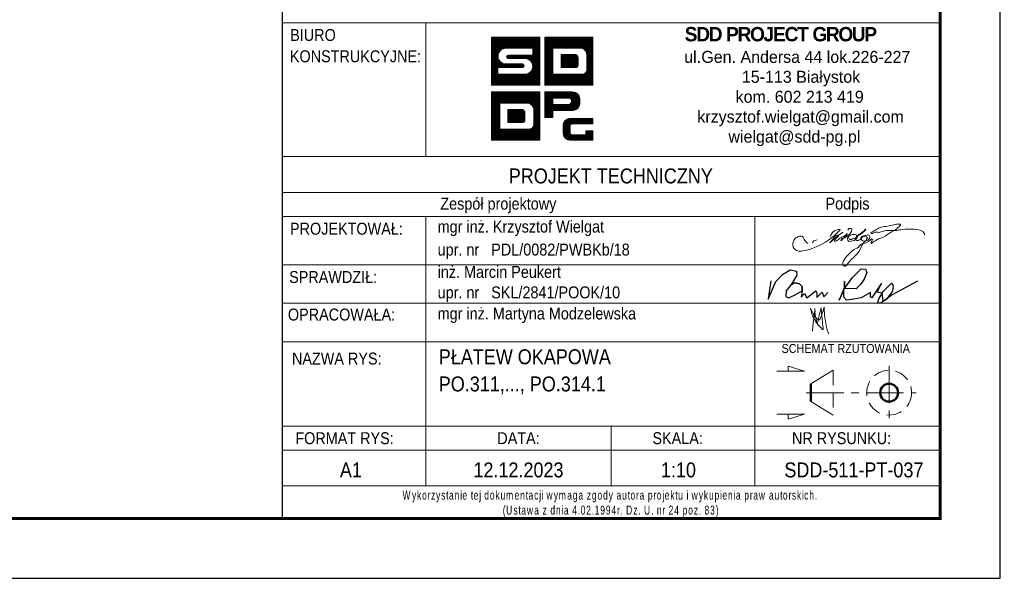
# Model space of a CAD drawing. Header units: millimetres. Extents: x -122 to 731, y 8645 to 9314.
# Tile 28 of 40: x 561 to 725, y 8645 to 8738. Entities that reach past the tile are written whole.
import ezdxf
from ezdxf.enums import TextEntityAlignment as Align

# ---------------------------------------------------------------- set-up
doc = ezdxf.new("R2010")
doc.units = ezdxf.units.MM
doc.header["$LTSCALE"] = 10
doc.linetypes.add('HIDDEN', pattern=[0.375, 0.25, -0.125])
doc.linetypes.add('MITTE', pattern=[2, 1.25, -0.25, 0.25, -0.25])
doc.layers.add('_FORMATKA', color=8, linetype='Continuous', plot=False)
for name, color, linetype, lineweight in [('_RAMKA', 7, 'Continuous', 35), ('_Tabelka', 7, 'Continuous', 25), ('PS_DIM', 4, 'Continuous', 13), ('PS_Hidden', 2, 'HIDDEN', 9), ('PS_MIDLINE', 5, 'MITTE', 13), ('PS_Pos', 1, 'Continuous', 15), ('PS_SOLID', 7, 'Continuous', 30), ('PS_TEXT', 3, 'Continuous', 18)]:
    doc.layers.add(name, color=color, linetype=linetype, lineweight=lineweight)
doc.styles.add('gil', font='txt', dxfattribs={"width": 0.9})

# ---------------------------------------------------------------- blocks, each defined once
blk = doc.blocks.new('*U19')
at = {"layer": '_FORMATKA', "lineweight": -3}
blk.add_lwpolyline([(-841, 0), (0, 0), (0, 594), (-841, 594)], close=True, dxfattribs=at)
at = {"layer": '_RAMKA', "lineweight": -3, "const_width": 0.5}
blk.add_lwpolyline([(-811, 10), (-10, 10), (-10, 584), (-811, 584)], close=True, dxfattribs=at)
blk = doc.blocks.new('A$C077725B1')
at = {"layer": 'PS_SOLID', "color": 5, "lineweight": 25}
for points in [[(0.45, 3.96), (0, 0.74), (1.35, 3.86), (2.53, 5.09), (3.87, 5.86), (4.96, 5.66), (5.03, 4.97), (4.09, 3.39), (3.17, 2.17), (3.12, 1.2), (3.6, 0.93), (4.61, 1.41), (5.99, 2.21), (5.97, 2.95), (5.49, 3.43), (4.71, 3.58), (3.95, 3.2), (4.71, 3.58), (5.49, 3.43), (5.97, 2.95), (5.99, 2.21), (5.79, 1.09), (6.4, 1.71), (6.83, 0.96), (8.36, 2.21), (8.58, 1.82), (8.58, 1.03), (9.53, 1.97), (9.77, 1.14), (10.51, 1.89)], [(26.25, 3.91), (21.8, 1.47), (19.81, 0), (19.26, 0), (19.47, 0.79), (20.21, 2.08), (21.68, 3.55), (21.99, 3.05), (21.86, 2.14), (20.81, 0.74), (20.25, 0.33), (20.03, 1.78), (19.17, 1.98), (19.96, 3.54), (18.27, 0.97), (18, 1.12), (18, 1.91), (16.37, 0.97), (15.05, 0.72), (13.81, 0.54), (13.29, 1.06), (13.29, 2.56), (12.47, 0.52), (13.42, 2.59), (13.42, 3.89), (13.42, 2.59), (14.85, 4.56), (16.34, 6.04), (17.15, 6.01), (17.36, 5.44), (16.89, 4.25), (16.25, 3.31), (15.51, 2.56), (13.42, 2.59)]]:
    blk.add_lwpolyline(points, dxfattribs=at)
blk = doc.blocks.new('tabela_rys')
at = {"layer": '_Tabelka', "color": 251, "lineweight": 15}
for p, q in [((131.62, 90.73), (21.62, 90.73)), ((45.62, 68.32), (45.62, 90.73)), ((21.62, 68.32), (131.48, 68.32)), ((131.62, 62.32), (21.62, 62.32)), ((21.62, 58.32), (131.62, 58.32)), ((21.62, 58.32), (131.62, 58.32)), ((45.62, 58.32), (45.62, 37.33)), ((100.62, 58.32), (100.62, 37.33)), ((21.62, 50.24), (131.62, 50.24)), ((21.62, 43.79), (131.62, 43.79)), ((21.62, 37.33), (131.62, 37.33)), ((21.62, 37.33), (131.62, 37.33)), ((21.62, 37.33), (131.62, 37.33)), ((21.62, 37.33), (131.62, 37.33)), ((21.62, 37.33), (131.62, 37.33)), ((21.62, 37.33), (131.62, 37.33)), ((21.62, 37.33), (131.62, 37.33)), ((21.62, 37.33), (131.62, 37.33)), ((45.62, 37.33), (45.62, 23.22)), ((100.62, 37.33), (100.62, 13.22)), ((21.62, 23.22), (131.62, 23.22)), ((131.62, 23.22), (21.62, 23.22)), ((45.62, 23.22), (45.62, 13.22)), ((76.62, 23.22), (76.62, 13.22)), ((21.62, 19.22), (131.62, 19.22)), ((21.62, 13.22), (131.62, 13.22))]:
    blk.add_line(p, q, dxfattribs=at)
at = {"layer": '_Tabelka', "color": 251, "lineweight": 30}
blk.add_lwpolyline([(131.62, 123.55), (21.62, 123.55), (21.62, 7.77), (131.62, 7.77)], close=True, dxfattribs=at)
at = {"layer": 'PS_DIM', "color": 12, "true_color": 0xc90603}
for p, q in [((56.62, 88.27), (56.68, 88.33)), ((56.62, 88.1), (56.84, 88.33)), ((56.62, 87.93), (57.01, 88.33)), ((56.62, 87.76), (57.18, 88.33)), ((56.62, 87.59), (57.35, 88.33)), ((56.62, 87.43), (57.52, 88.33)), ((56.62, 87.26), (57.69, 88.33)), ((56.62, 87.09), (57.86, 88.33)), ((56.62, 86.92), (58.02, 88.33)), ((56.62, 86.75), (58.19, 88.33)), ((56.62, 86.58), (58.36, 88.33)), ((56.62, 86.42), (58.53, 88.33)), ((56.62, 86.25), (58.7, 88.33)), ((56.62, 86.08), (58.87, 88.33)), ((56.62, 85.91), (59.03, 88.33)), ((56.62, 85.74), (59.2, 88.33)), ((56.62, 85.57), (59.37, 88.33)), ((56.62, 85.41), (59.54, 88.33)), ((56.62, 85.24), (59.71, 88.33)), ((56.62, 85.07), (59.88, 88.33)), ((56.62, 84.9), (60.04, 88.33)), ((56.62, 84.73), (60.21, 88.33)), ((56.62, 88.33), (64.68, 88.33)), ((56.62, 80.27), (56.62, 88.33)), ((58.28, 86.23), (60.38, 88.33)), ((58.6, 86.38), (60.55, 88.33)), ((58.82, 86.43), (60.72, 88.33)), ((59, 86.45), (60.89, 88.33)), ((59.17, 86.45), (61.05, 88.33)), ((59.34, 86.45), (61.22, 88.33)), ((59.51, 86.45), (61.39, 88.33)), ((59.68, 86.45), (61.56, 88.33)), ((59.85, 86.45), (61.73, 88.33)), ((60.01, 86.45), (61.9, 88.33)), ((60.18, 86.45), (62.06, 88.33)), ((60.35, 86.45), (62.23, 88.33)), ((60.52, 86.45), (62.4, 88.33)), ((60.69, 86.45), (62.57, 88.33)), ((60.86, 86.45), (62.74, 88.33)), ((61.02, 86.45), (62.91, 88.33)), ((61.19, 86.45), (63.07, 88.33)), ((61.36, 86.45), (63.24, 88.33)), ((61.53, 86.45), (63.41, 88.33)), ((61.7, 86.45), (63.58, 88.33)), ((61.87, 86.45), (63.75, 88.33)), ((62.04, 86.45), (63.92, 88.33)), ((62.2, 86.45), (64.09, 88.33)), ((62.37, 86.45), (64.25, 88.33)), ((62.54, 86.45), (64.42, 88.33)), ((62.71, 86.45), (64.59, 88.33)), ((62.88, 86.45), (64.68, 88.25)), ((63.05, 86.45), (64.68, 88.08)), ((63.21, 86.45), (64.68, 87.91)), ((63.38, 86.45), (64.68, 87.74)), ((63.51, 86.4), (64.68, 87.58)), ((63.51, 86.23), (64.68, 87.41)), ((63.51, 86.07), (64.68, 87.24)), ((64.68, 88.33), (64.68, 80.27)), ((65.5, 88.33), (73.56, 88.33)), ((65.5, 80.27), (65.5, 88.33)), ((65.5, 88.2), (65.63, 88.33)), ((65.5, 88.03), (65.8, 88.33)), ((65.5, 87.86), (65.97, 88.33)), ((65.5, 87.69), (66.14, 88.33)), ((65.5, 87.52), (66.3, 88.33)), ((65.5, 87.35), (66.47, 88.33)), ((65.5, 87.18), (66.64, 88.33)), ((65.5, 87.02), (66.81, 88.33)), ((65.5, 86.85), (66.98, 88.33)), ((65.5, 86.68), (67.15, 88.33)), ((65.5, 86.51), (67.31, 88.33)), ((65.5, 86.34), (67.48, 88.33)), ((65.5, 86.17), (67.65, 88.33)), ((65.5, 86.01), (67.82, 88.33)), ((65.5, 85.84), (67.99, 88.33)), ((65.5, 85.67), (68.16, 88.33)), ((65.5, 85.5), (68.32, 88.33)), ((65.5, 85.33), (68.49, 88.33)), ((65.5, 85.16), (68.66, 88.33)), ((66.95, 86.45), (68.83, 88.33)), ((67.12, 86.45), (69, 88.33)), ((67.28, 86.45), (69.17, 88.33)), ((67.45, 86.45), (69.33, 88.33)), ((67.62, 86.45), (69.5, 88.33)), ((67.79, 86.45), (69.67, 88.33)), ((67.96, 86.45), (69.84, 88.33)), ((68.13, 86.45), (70.01, 88.33)), ((68.29, 86.45), (70.18, 88.33)), ((68.46, 86.45), (70.34, 88.33)), ((68.63, 86.45), (70.51, 88.33)), ((68.8, 86.45), (70.68, 88.33)), ((68.97, 86.45), (70.85, 88.33)), ((69.14, 86.45), (71.02, 88.33)), ((69.31, 86.45), (71.19, 88.33)), ((69.47, 86.45), (71.35, 88.33)), ((69.64, 86.45), (71.52, 88.33)), ((69.81, 86.45), (71.69, 88.33)), ((69.98, 86.45), (71.86, 88.33)), ((70.15, 86.45), (72.03, 88.33)), ((70.32, 86.45), (72.2, 88.33)), ((70.48, 86.45), (72.37, 88.33)), ((70.65, 86.45), (72.53, 88.33)), ((70.82, 86.45), (72.7, 88.33)), ((70.99, 86.45), (72.87, 88.33)), ((71.16, 86.45), (73.04, 88.33)), ((71.33, 86.45), (73.21, 88.33)), ((71.49, 86.45), (73.38, 88.33)), ((71.66, 86.44), (73.54, 88.33)), ((71.79, 86.41), (73.56, 88.18)), ((71.91, 86.36), (73.56, 88.01)), ((72.02, 86.3), (73.56, 87.84)), ((72.12, 86.23), (73.56, 87.67)), ((72.21, 86.15), (73.56, 87.5)), ((72.29, 86.06), (73.56, 87.33)), ((73.56, 88.33), (73.56, 80.27)), ((56.62, 84.56), (57.91, 85.86)), ((63.51, 86.45), (59.01, 86.45)), ((62.84, 84.55), (64.68, 86.4)), ((62.94, 84.49), (64.68, 86.23)), ((63.04, 84.42), (64.68, 86.06)), ((63.12, 84.34), (64.68, 85.89)), ((63.2, 84.25), (64.68, 85.72)), ((63.51, 85.9), (64.68, 87.07)), ((63.51, 85.73), (64.68, 86.9)), ((63.51, 85.56), (64.68, 86.73)), ((63.51, 85.39), (64.68, 86.56)), ((63.51, 85.32), (63.51, 86.45)), ((65.5, 85), (66.88, 86.38)), ((65.5, 84.83), (66.88, 86.21)), ((65.5, 84.66), (66.88, 86.04)), ((65.5, 84.49), (66.88, 85.87)), ((65.5, 84.32), (66.88, 85.71)), ((66.88, 86.45), (66.88, 82.1)), ((71.64, 86.45), (66.88, 86.45)), ((66.88, 86.45), (66.88, 82.1)), ((68.1, 86.45), (66.88, 86.45)), ((71.64, 86.45), (68.43, 86.45)), ((72.36, 85.97), (73.56, 87.17)), ((72.43, 85.86), (73.56, 87)), ((72.48, 85.75), (73.56, 86.83)), ((72.52, 85.62), (73.56, 86.66)), ((72.54, 85.48), (73.56, 86.49)), ((72.55, 85.32), (73.56, 86.32)), ((72.55, 85.15), (73.56, 86.15)), ((72.55, 84.98), (73.56, 85.99)), ((72.55, 84.81), (73.56, 85.82)), ((72.55, 84.64), (73.56, 85.65)), ((56.62, 84.4), (57.76, 85.54)), ((56.62, 84.23), (57.71, 85.32)), ((56.62, 84.06), (57.69, 85.14)), ((56.62, 83.89), (57.7, 84.98)), ((56.62, 83.72), (57.73, 84.83)), ((56.62, 83.55), (57.77, 84.7)), ((56.62, 83.39), (57.81, 84.58)), ((56.62, 83.22), (57.87, 84.47)), ((56.62, 83.05), (57.94, 84.37)), ((56.62, 82.88), (58.01, 84.28)), ((56.62, 82.71), (58.09, 84.19)), ((56.62, 82.54), (58.18, 84.11)), ((56.62, 82.38), (58.28, 84.04)), ((56.62, 82.21), (58.39, 83.98)), ((59.14, 85.07), (59.39, 85.32)), ((59.16, 84.92), (59.56, 85.32)), ((59.22, 84.81), (59.73, 85.32)), ((59.32, 84.74), (59.9, 85.32)), ((59.44, 85.32), (63.51, 85.32)), ((62.19, 84.72), (59.44, 84.72)), ((59.47, 84.72), (60.07, 85.32)), ((59.64, 84.72), (60.24, 85.32)), ((59.81, 84.72), (60.41, 85.32)), ((59.97, 84.72), (60.57, 85.32)), ((60.14, 84.72), (60.74, 85.32)), ((60.31, 84.72), (60.91, 85.32)), ((60.48, 84.72), (61.08, 85.32)), ((60.65, 84.72), (61.25, 85.32)), ((60.82, 84.72), (61.42, 85.32)), ((60.98, 84.72), (61.58, 85.32)), ((61.15, 84.72), (61.75, 85.32)), ((61.32, 84.72), (61.92, 85.32)), ((61.49, 84.72), (62.09, 85.32)), ((61.66, 84.72), (62.26, 85.32)), ((61.83, 84.72), (62.43, 85.32)), ((61.99, 84.72), (62.59, 85.32)), ((62.16, 84.72), (62.76, 85.32)), ((62.32, 84.71), (62.93, 85.32)), ((62.47, 84.69), (63.1, 85.32)), ((62.6, 84.66), (63.27, 85.32)), ((62.72, 84.61), (63.44, 85.32)), ((63.15, 82.51), (64.68, 84.04)), ((63.28, 84.15), (64.68, 85.55)), ((63.34, 84.05), (64.68, 85.39)), ((63.4, 83.93), (64.68, 85.22)), ((63.42, 82.95), (64.68, 84.21)), ((63.44, 83.81), (64.68, 85.05)), ((63.48, 83.68), (64.68, 84.88)), ((63.49, 83.18), (64.68, 84.38)), ((63.5, 83.53), (64.68, 84.71)), ((63.51, 83.37), (64.68, 84.54)), ((65.5, 84.15), (66.88, 85.54)), ((65.5, 83.99), (66.88, 85.37)), ((65.5, 83.82), (66.88, 85.2)), ((65.5, 83.65), (66.88, 85.03)), ((65.5, 83.48), (66.88, 84.86)), ((65.5, 83.31), (66.88, 84.7)), ((65.5, 83.14), (66.88, 84.53)), ((65.5, 82.98), (66.88, 84.36)), ((65.5, 82.81), (66.88, 84.19)), ((65.5, 82.64), (66.88, 84.02)), ((68.24, 85.39), (68.24, 83.22)), ((70.68, 85.39), (68.24, 85.39)), ((68.24, 85.39), (68.24, 83.22)), ((70.68, 85.39), (68.24, 85.39)), ((68.24, 85.38), (68.25, 85.39)), ((68.24, 85.22), (68.42, 85.39)), ((68.24, 85.05), (68.59, 85.39)), ((68.24, 84.88), (68.76, 85.39)), ((68.24, 84.71), (68.93, 85.39)), ((68.24, 84.54), (69.09, 85.39)), ((68.24, 84.37), (69.26, 85.39)), ((68.24, 84.21), (69.43, 85.39)), ((68.24, 84.04), (69.6, 85.39)), ((68.24, 83.87), (69.77, 85.39)), ((68.24, 83.7), (69.94, 85.39)), ((68.24, 83.53), (70.1, 85.39)), ((68.24, 83.36), (70.27, 85.39)), ((68.27, 83.22), (70.44, 85.39)), ((68.43, 83.22), (70.61, 85.39)), ((68.6, 83.22), (70.75, 85.36)), ((68.77, 83.22), (70.85, 85.3)), ((68.94, 83.22), (70.94, 85.22)), ((69.11, 83.22), (71.01, 85.12)), ((69.28, 83.22), (71.06, 85)), ((69.44, 83.22), (71.08, 84.85)), ((69.61, 83.22), (71.08, 84.68)), ((69.78, 83.22), (71.08, 84.52)), ((69.95, 83.22), (71.08, 84.35)), ((70.12, 83.22), (71.08, 84.18)), ((70.29, 83.22), (71.08, 84.01)), ((71.08, 83.62), (71.08, 84.83)), ((71.08, 83.62), (71.08, 84.83)), ((72.55, 84.47), (73.56, 85.48)), ((72.55, 82.89), (72.55, 85.32)), ((72.55, 82.89), (72.55, 85.32)), ((72.55, 84.3), (73.56, 85.31)), ((72.55, 84.14), (73.56, 85.14)), ((72.55, 83.97), (73.56, 84.98)), ((72.55, 83.8), (73.56, 84.81)), ((72.55, 83.63), (73.56, 84.64)), ((72.55, 83.46), (73.56, 84.47)), ((72.55, 83.29), (73.56, 84.3)), ((72.55, 83.13), (73.56, 84.13)), ((72.55, 82.96), (73.56, 83.97)), ((56.62, 82.04), (57.69, 83.12)), ((56.62, 81.87), (57.69, 82.95)), ((56.62, 81.7), (57.69, 82.78)), ((56.62, 81.53), (57.69, 82.61)), ((56.62, 81.36), (57.69, 82.44)), ((61.76, 83.22), (57.69, 83.22)), ((57.69, 83.22), (57.69, 82.1)), ((57.8, 83.22), (58.5, 83.92)), ((57.97, 83.22), (58.62, 83.88)), ((58.14, 83.22), (58.76, 83.84)), ((58.31, 83.22), (58.91, 83.82)), ((58.47, 83.22), (59.07, 83.82)), ((58.64, 83.22), (59.24, 83.82)), ((58.81, 83.22), (59.41, 83.82)), ((58.98, 83.22), (59.58, 83.82)), ((59.01, 83.82), (61.76, 83.82)), ((59.15, 83.22), (59.75, 83.82)), ((59.32, 83.22), (59.92, 83.82)), ((59.48, 83.22), (60.08, 83.82)), ((59.65, 83.22), (60.25, 83.82)), ((59.82, 83.22), (60.42, 83.82)), ((59.99, 83.22), (60.59, 83.82)), ((60.16, 83.22), (60.76, 83.82)), ((60.33, 83.22), (60.93, 83.82)), ((60.49, 83.22), (61.09, 83.82)), ((60.66, 83.22), (61.26, 83.82)), ((60.83, 83.22), (61.43, 83.82)), ((60.91, 80.27), (63.09, 82.45)), ((61, 83.22), (61.6, 83.82)), ((61.07, 80.27), (64.68, 83.87)), ((61.17, 83.22), (61.77, 83.82)), ((61.24, 80.27), (64.68, 83.7)), ((61.34, 83.22), (61.9, 83.79)), ((61.41, 80.27), (64.68, 83.53)), ((61.5, 83.22), (61.99, 83.71)), ((61.58, 80.27), (64.68, 83.37)), ((61.67, 83.22), (62.05, 83.6)), ((61.75, 80.27), (64.68, 83.2)), ((61.86, 83.24), (62.05, 83.43)), ((61.92, 80.27), (64.68, 83.03)), ((62.08, 80.27), (64.68, 82.86)), ((62.25, 80.27), (64.68, 82.69)), ((62.42, 80.27), (64.68, 82.52)), ((62.59, 80.27), (64.68, 82.36)), ((65.5, 82.47), (66.88, 83.85)), ((65.5, 82.3), (66.88, 83.69)), ((65.5, 82.13), (66.88, 83.52)), ((65.5, 81.96), (66.88, 83.35)), ((65.5, 81.8), (66.88, 83.18)), ((65.5, 81.63), (66.88, 83.01)), ((65.5, 81.46), (66.88, 82.84)), ((65.5, 81.29), (66.88, 82.68)), ((65.5, 81.12), (66.88, 82.51)), ((65.5, 80.95), (66.88, 82.34)), ((68.24, 83.22), (70.68, 83.22)), ((68.24, 83.22), (70.68, 83.22)), ((70.36, 80.27), (73.56, 83.46)), ((70.45, 83.22), (71.08, 83.84)), ((70.53, 80.27), (73.56, 83.29)), ((70.62, 83.22), (71.08, 83.67)), ((70.7, 80.27), (73.56, 83.12)), ((70.81, 83.24), (71.06, 83.48)), ((70.87, 80.27), (73.56, 82.96)), ((71.04, 80.27), (73.56, 82.79)), ((71.21, 80.27), (73.56, 82.62)), ((71.37, 80.27), (73.56, 82.45)), ((72.47, 82.54), (73.56, 83.63)), ((72.54, 82.78), (73.56, 83.8)), ((56.62, 81.2), (57.69, 82.27)), ((56.62, 81.03), (57.69, 82.1)), ((56.62, 80.86), (57.85, 82.1)), ((56.62, 80.69), (58.02, 82.1)), ((56.62, 80.52), (58.19, 82.1)), ((56.62, 80.35), (58.36, 82.1)), ((56.7, 80.27), (58.53, 82.1)), ((56.86, 80.27), (58.7, 82.1)), ((57.03, 80.27), (58.86, 82.1)), ((57.2, 80.27), (59.03, 82.1)), ((57.37, 80.27), (59.2, 82.1)), ((57.54, 80.27), (59.37, 82.1)), ((57.69, 82.1), (62.19, 82.1)), ((57.71, 80.27), (59.54, 82.1)), ((57.87, 80.27), (59.71, 82.1)), ((58.04, 80.27), (59.87, 82.1)), ((58.21, 80.27), (60.04, 82.1)), ((58.38, 80.27), (60.21, 82.1)), ((58.55, 80.27), (60.38, 82.1)), ((58.72, 80.27), (60.55, 82.1)), ((58.89, 80.27), (60.72, 82.1)), ((59.05, 80.27), (60.88, 82.1)), ((59.22, 80.27), (61.05, 82.1)), ((59.39, 80.27), (61.22, 82.1)), ((59.56, 80.27), (61.39, 82.1)), ((59.73, 80.27), (61.56, 82.1)), ((59.9, 80.27), (61.73, 82.1)), ((60.06, 80.27), (61.89, 82.1)), ((60.23, 80.27), (62.06, 82.1)), ((60.4, 80.27), (62.23, 82.1)), ((60.57, 80.27), (62.42, 82.12)), ((60.74, 80.27), (62.65, 82.18)), ((62.76, 80.27), (64.68, 82.19)), ((62.93, 80.27), (64.68, 82.02)), ((63.09, 80.27), (64.68, 81.85)), ((63.26, 80.27), (64.68, 81.68)), ((63.43, 80.27), (64.68, 81.51)), ((63.6, 80.27), (64.68, 81.35)), ((63.77, 80.27), (64.68, 81.18)), ((63.94, 80.27), (64.68, 81.01)), ((64.1, 80.27), (64.68, 80.84)), ((64.27, 80.27), (64.68, 80.67)), ((65.5, 80.79), (66.88, 82.17)), ((65.5, 80.62), (66.98, 82.1)), ((65.5, 80.45), (67.14, 82.1)), ((65.5, 80.28), (67.31, 82.1)), ((65.65, 80.27), (67.48, 82.1)), ((65.82, 80.27), (67.65, 82.1)), ((65.99, 80.27), (67.82, 82.1)), ((66.15, 80.27), (67.99, 82.1)), ((66.32, 80.27), (68.15, 82.1)), ((66.49, 80.27), (68.32, 82.1)), ((66.66, 80.27), (68.49, 82.1)), ((66.83, 80.27), (68.66, 82.1)), ((66.88, 82.1), (71.64, 82.1)), ((66.88, 82.1), (71.64, 82.1)), ((67, 80.27), (68.83, 82.1)), ((67.17, 80.27), (69, 82.1)), ((67.33, 80.27), (69.16, 82.1)), ((67.5, 80.27), (69.33, 82.1)), ((67.67, 80.27), (69.5, 82.1)), ((67.84, 80.27), (69.67, 82.1)), ((68.01, 80.27), (69.84, 82.1)), ((68.18, 80.27), (70.01, 82.1)), ((68.34, 80.27), (70.17, 82.1)), ((68.51, 80.27), (70.34, 82.1)), ((68.68, 80.27), (70.51, 82.1)), ((68.85, 80.27), (70.68, 82.1)), ((69.02, 80.27), (70.85, 82.1)), ((69.19, 80.27), (71.02, 82.1)), ((69.35, 80.27), (71.19, 82.1)), ((69.52, 80.27), (71.35, 82.1)), ((69.69, 80.27), (71.52, 82.1)), ((69.86, 80.27), (71.69, 82.09)), ((70.03, 80.27), (71.86, 82.1)), ((70.2, 80.27), (72.11, 82.17)), ((71.54, 80.27), (73.56, 82.28)), ((71.71, 80.27), (73.56, 82.11)), ((71.88, 80.27), (73.56, 81.95)), ((72.05, 80.27), (73.56, 81.78)), ((72.22, 80.27), (73.56, 81.61)), ((72.38, 80.27), (73.56, 81.44)), ((72.55, 80.27), (73.56, 81.27)), ((72.72, 80.27), (73.56, 81.1)), ((72.89, 80.27), (73.56, 80.93)), ((73.06, 80.27), (73.56, 80.77)), ((64.68, 80.27), (56.62, 80.27)), ((56.62, 79.14), (64.68, 79.14)), ((56.62, 71.08), (56.62, 79.14)), ((56.62, 79.14), (64.68, 79.14)), ((56.62, 71.08), (56.62, 79.14)), ((56.62, 79.01), (56.75, 79.14)), ((56.62, 78.84), (56.92, 79.14)), ((56.62, 78.67), (57.09, 79.14)), ((56.62, 78.5), (57.25, 79.14)), ((56.62, 78.33), (57.42, 79.14)), ((56.62, 78.17), (57.59, 79.14)), ((56.62, 78), (57.76, 79.14)), ((56.62, 77.83), (57.93, 79.14)), ((56.62, 77.66), (58.1, 79.14)), ((56.62, 77.49), (58.27, 79.14)), ((56.62, 77.32), (58.43, 79.14)), ((56.62, 77.16), (58.6, 79.14)), ((56.62, 76.99), (58.77, 79.14)), ((56.62, 76.82), (58.94, 79.14)), ((56.62, 76.65), (59.11, 79.14)), ((56.62, 76.48), (59.28, 79.14)), ((56.62, 76.31), (59.44, 79.14)), ((56.62, 76.15), (59.61, 79.14)), ((56.62, 75.98), (59.78, 79.14)), ((58.07, 77.26), (59.95, 79.14)), ((58.24, 77.26), (60.12, 79.14)), ((58.4, 77.26), (60.29, 79.14)), ((58.57, 77.26), (60.45, 79.14)), ((58.74, 77.26), (60.62, 79.14)), ((58.91, 77.26), (60.79, 79.14)), ((59.08, 77.26), (60.96, 79.14)), ((59.25, 77.26), (61.13, 79.14)), ((59.41, 77.26), (61.3, 79.14)), ((59.58, 77.26), (61.46, 79.14)), ((59.75, 77.26), (61.63, 79.14)), ((59.92, 77.26), (61.8, 79.14)), ((60.09, 77.26), (61.97, 79.14)), ((60.26, 77.26), (62.14, 79.14)), ((60.42, 77.26), (62.31, 79.14)), ((60.59, 77.26), (62.47, 79.14)), ((60.76, 77.26), (62.64, 79.14)), ((60.93, 77.26), (62.81, 79.14)), ((61.1, 77.26), (62.98, 79.14)), ((61.27, 77.26), (63.15, 79.14)), ((61.44, 77.26), (63.32, 79.14)), ((61.6, 77.26), (63.48, 79.14)), ((61.77, 77.26), (63.65, 79.14)), ((61.94, 77.26), (63.82, 79.14)), ((62.11, 77.26), (63.99, 79.14)), ((62.28, 77.26), (64.16, 79.14)), ((62.45, 77.26), (64.33, 79.14)), ((62.61, 77.26), (64.5, 79.14)), ((62.78, 77.26), (64.66, 79.14)), ((64.44, 80.27), (64.68, 80.5)), ((64.61, 80.27), (64.68, 80.33)), ((64.68, 79.14), (64.68, 71.08)), ((64.68, 79.14), (64.68, 71.08)), ((73.56, 80.27), (65.5, 80.27)), ((73.23, 80.27), (73.56, 80.6)), ((73.4, 80.27), (73.56, 80.43)), ((62.91, 77.22), (64.68, 78.99)), ((63.03, 77.17), (64.68, 78.82)), ((63.14, 77.11), (64.68, 78.65)), ((63.24, 77.04), (64.68, 78.48)), ((63.33, 76.96), (64.68, 78.31)), ((63.41, 76.88), (64.68, 78.15)), ((63.48, 76.78), (64.68, 77.98)), ((63.55, 76.67), (64.68, 77.81)), ((63.6, 76.56), (64.68, 77.64)), ((63.64, 76.43), (64.68, 77.47)), ((56.62, 75.81), (58, 77.19)), ((56.62, 75.64), (58, 77.02)), ((56.62, 75.47), (58, 76.86)), ((56.62, 75.3), (58, 76.69)), ((56.62, 75.13), (58, 76.52)), ((56.62, 74.97), (58, 76.35)), ((56.62, 74.8), (58, 76.18)), ((56.62, 74.63), (58, 76.01)), ((56.62, 74.46), (58, 75.85)), ((58, 77.26), (58, 72.91)), ((62.76, 77.26), (58, 77.26)), ((58, 77.26), (58, 72.91)), ((62.76, 77.26), (58, 77.26)), ((58, 77.26), (58, 72.91)), ((62.76, 77.26), (58, 77.26)), ((59.36, 76.21), (59.36, 74.03)), ((61.8, 76.21), (59.36, 76.21)), ((59.36, 76.2), (59.37, 76.21)), ((59.36, 76.03), (59.54, 76.21)), ((59.36, 75.86), (59.71, 76.21)), ((59.36, 75.69), (59.88, 76.21)), ((59.36, 75.52), (60.05, 76.21)), ((59.36, 75.36), (60.21, 76.21)), ((59.36, 75.19), (60.38, 76.21)), ((59.36, 75.02), (60.55, 76.21)), ((59.36, 74.85), (60.72, 76.21)), ((59.36, 74.68), (60.89, 76.21)), ((59.36, 74.51), (61.06, 76.21)), ((59.36, 74.35), (61.22, 76.21)), ((59.36, 74.18), (61.39, 76.21)), ((59.36, 76.21), (59.36, 74.03)), ((61.8, 76.21), (59.36, 76.21)), ((59.36, 76.21), (59.36, 74.03)), ((61.8, 76.21), (59.36, 76.21)), ((59.39, 74.03), (61.56, 76.21)), ((59.55, 74.03), (61.73, 76.21)), ((59.72, 74.03), (61.87, 76.18)), ((59.89, 74.03), (61.97, 76.11)), ((60.06, 74.03), (62.06, 76.03)), ((60.23, 74.03), (62.13, 75.93)), ((60.4, 74.03), (62.18, 75.81)), ((63.66, 76.29), (64.68, 77.3)), ((63.67, 76.13), (64.68, 77.14)), ((63.67, 75.96), (64.68, 76.97)), ((63.67, 75.79), (64.68, 76.8)), ((63.67, 75.62), (64.68, 76.63)), ((63.67, 75.45), (64.68, 76.46)), ((63.67, 75.29), (64.68, 76.29)), ((63.67, 73.7), (63.67, 76.13)), ((63.67, 73.7), (63.67, 76.13)), ((63.67, 73.7), (63.67, 76.13)), ((63.67, 75.12), (64.68, 76.13)), ((63.67, 74.95), (64.68, 75.96)), ((63.67, 74.78), (64.68, 75.79)), ((56.62, 74.29), (58, 75.68)), ((56.62, 74.12), (58, 75.51)), ((56.62, 73.96), (58, 75.34)), ((56.62, 73.79), (58, 75.17)), ((56.62, 73.62), (58, 75)), ((56.62, 73.45), (58, 74.84)), ((56.62, 73.28), (58, 74.67)), ((56.62, 73.11), (58, 74.5)), ((56.62, 72.95), (58, 74.33)), ((56.62, 72.78), (58, 74.16)), ((60.56, 74.03), (62.2, 75.66)), ((60.73, 74.03), (62.2, 75.5)), ((60.9, 74.03), (62.2, 75.33)), ((61.07, 74.03), (62.2, 75.16)), ((61.24, 74.03), (62.2, 74.99)), ((61.41, 74.03), (62.2, 74.82)), ((61.48, 71.08), (64.68, 74.27)), ((61.57, 74.03), (62.2, 74.65)), ((61.65, 71.08), (64.68, 74.1)), ((61.74, 74.03), (62.2, 74.49)), ((61.93, 74.05), (62.18, 74.29)), ((62.2, 74.43), (62.2, 75.64)), ((62.2, 74.43), (62.2, 75.64)), ((62.2, 74.43), (62.2, 75.64)), ((63.59, 73.35), (64.68, 74.44)), ((63.66, 73.59), (64.68, 74.61)), ((63.67, 74.61), (64.68, 75.62)), ((63.67, 74.44), (64.68, 75.45)), ((63.67, 74.28), (64.68, 75.28)), ((63.67, 74.11), (64.68, 75.12)), ((63.67, 73.94), (64.68, 74.95)), ((63.67, 73.77), (64.68, 74.78)), ((56.62, 72.61), (58, 73.99)), ((56.62, 72.44), (58, 73.82)), ((56.62, 72.27), (58, 73.66)), ((56.62, 72.1), (58, 73.49)), ((56.62, 71.94), (58, 73.32)), ((56.62, 71.77), (58, 73.15)), ((56.62, 71.6), (58, 72.98)), ((56.62, 71.43), (58.1, 72.91)), ((56.62, 71.26), (58.26, 72.91)), ((56.62, 71.09), (58.43, 72.91)), ((56.77, 71.08), (58.6, 72.91)), ((56.94, 71.08), (58.77, 72.91)), ((57.11, 71.08), (58.94, 72.91)), ((57.27, 71.08), (59.11, 72.91)), ((57.44, 71.08), (59.27, 72.91)), ((57.61, 71.08), (59.44, 72.91)), ((57.78, 71.08), (59.61, 72.91)), ((57.95, 71.08), (59.78, 72.91)), ((58, 72.91), (62.76, 72.91)), ((58, 72.91), (62.76, 72.91)), ((58, 72.91), (62.76, 72.91)), ((58.12, 71.08), (59.95, 72.91)), ((58.28, 71.08), (60.12, 72.91)), ((58.45, 71.08), (60.28, 72.91)), ((58.62, 71.08), (60.45, 72.91)), ((58.79, 71.08), (60.62, 72.91)), ((58.96, 71.08), (60.79, 72.91)), ((59.13, 71.08), (60.96, 72.91)), ((59.3, 71.08), (61.13, 72.91)), ((59.36, 74.03), (61.8, 74.03)), ((59.36, 74.03), (61.8, 74.03)), ((59.36, 74.03), (61.8, 74.03)), ((59.46, 71.08), (61.29, 72.91)), ((59.63, 71.08), (61.46, 72.91)), ((59.8, 71.08), (61.63, 72.91)), ((59.97, 71.08), (61.8, 72.91)), ((60.14, 71.08), (61.97, 72.91)), ((60.31, 71.08), (62.14, 72.91)), ((60.47, 71.08), (62.3, 72.91)), ((60.64, 71.08), (62.47, 72.91)), ((60.81, 71.08), (62.64, 72.91)), ((60.98, 71.08), (62.81, 72.9)), ((61.15, 71.08), (62.98, 72.91)), ((61.32, 71.08), (63.22, 72.99)), ((61.82, 71.08), (64.68, 73.94)), ((61.99, 71.08), (64.68, 73.77)), ((62.16, 71.08), (64.68, 73.6)), ((62.33, 71.08), (64.68, 73.43)), ((62.49, 71.08), (64.68, 73.26)), ((62.66, 71.08), (64.68, 73.09)), ((62.83, 71.08), (64.68, 72.93)), ((63, 71.08), (64.68, 72.76)), ((63.17, 71.08), (64.68, 72.59)), ((63.34, 71.08), (64.68, 72.42)), ((64.68, 71.08), (56.62, 71.08)), ((64.68, 71.08), (56.62, 71.08)), ((63.5, 71.08), (64.68, 72.25)), ((63.67, 71.08), (64.68, 72.08)), ((63.84, 71.08), (64.68, 71.92)), ((64.01, 71.08), (64.68, 71.75)), ((64.18, 71.08), (64.68, 71.58)), ((64.35, 71.08), (64.68, 71.41)), ((64.51, 71.08), (64.68, 71.24))]:
    blk.add_line(p, q, dxfattribs=at)
at = {"layer": 'PS_DIM', "color": 18, "true_color": 0x000000}
for p, q in [((65.5, 79.11), (65.53, 79.14)), ((65.5, 78.95), (65.69, 79.14)), ((65.5, 78.79), (65.85, 79.14)), ((65.5, 78.63), (66.01, 79.14)), ((65.5, 78.47), (66.17, 79.14)), ((65.5, 78.31), (66.33, 79.14)), ((65.5, 78.15), (66.49, 79.14)), ((65.5, 77.99), (66.65, 79.14)), ((65.5, 77.83), (66.81, 79.14)), ((65.5, 77.67), (66.97, 79.14)), ((65.5, 77.51), (67.13, 79.14)), ((65.5, 77.35), (67.29, 79.14)), ((65.5, 77.19), (67.45, 79.14)), ((65.5, 77.03), (67.61, 79.14)), ((65.5, 76.87), (67.77, 79.14)), ((65.5, 79.14), (65.5, 74.87)), ((70.17, 79.14), (65.5, 79.14)), ((66.92, 78.12), (67.93, 79.14)), ((67.08, 78.12), (68.09, 79.14)), ((67.23, 78.12), (68.25, 79.14)), ((67.39, 78.12), (68.41, 79.14)), ((67.55, 78.12), (68.57, 79.14)), ((67.71, 78.12), (68.73, 79.14)), ((67.87, 78.12), (68.89, 79.14)), ((68.03, 78.12), (69.05, 79.14)), ((68.19, 78.12), (69.21, 79.14)), ((68.35, 78.12), (69.37, 79.14)), ((68.51, 78.12), (69.53, 79.14)), ((68.67, 78.12), (69.69, 79.14)), ((68.83, 78.12), (69.85, 79.14)), ((68.99, 78.12), (70.01, 79.14)), ((69.15, 78.12), (70.17, 79.14)), ((69.31, 78.12), (70.32, 79.13)), ((69.47, 78.12), (70.45, 79.11)), ((69.62, 78.11), (70.58, 79.07)), ((69.74, 78.07), (70.69, 79.02)), ((65.5, 76.71), (66.86, 78.07)), ((65.5, 76.55), (66.86, 77.91)), ((65.5, 76.39), (66.86, 77.75)), ((65.5, 76.23), (66.86, 77.59)), ((65.5, 76.07), (66.86, 77.43)), ((66.86, 78.12), (66.86, 77.06)), ((69.51, 78.12), (66.86, 78.12)), ((68.84, 76.05), (71.24, 78.46)), ((69, 76.05), (71.29, 78.34)), ((69.16, 76.05), (71.33, 78.22)), ((69.32, 76.05), (71.35, 78.08)), ((69.48, 76.05), (71.36, 77.93)), ((69.64, 76.05), (71.36, 77.77)), ((69.8, 76.05), (71.36, 77.61)), ((69.83, 78), (70.79, 78.96)), ((69.9, 77.91), (70.89, 78.9)), ((69.91, 77.28), (71.19, 78.56)), ((69.96, 77.81), (70.97, 78.83)), ((69.96, 76.05), (71.36, 77.45)), ((69.98, 77.67), (71.05, 78.74)), ((69.98, 77.52), (71.13, 78.66)), ((69.99, 77.54), (69.99, 77.65)), ((71.36, 77.23), (71.36, 77.95)), ((65.5, 75.91), (66.86, 77.27)), ((65.5, 75.75), (66.86, 77.11)), ((65.5, 75.59), (66.97, 77.06)), ((65.5, 75.43), (67.13, 77.06)), ((65.5, 75.27), (67.29, 77.06)), ((65.5, 75.11), (67.45, 77.06)), ((65.5, 74.95), (67.61, 77.06)), ((65.58, 74.87), (67.77, 77.06)), ((65.74, 74.87), (66.86, 75.99)), ((65.9, 74.87), (66.86, 75.83)), ((66.86, 77.06), (69.51, 77.06)), ((66.86, 74.87), (66.86, 76.05)), ((66.86, 76.05), (70.17, 76.05)), ((66.92, 76.05), (67.93, 77.06)), ((67.08, 76.05), (68.09, 77.06)), ((67.24, 76.05), (68.25, 77.06)), ((67.4, 76.05), (68.41, 77.06)), ((67.56, 76.05), (68.57, 77.06)), ((67.72, 76.05), (68.73, 77.06)), ((67.88, 76.05), (68.89, 77.06)), ((68.04, 76.05), (69.05, 77.06)), ((68.2, 76.05), (69.21, 77.06)), ((68.36, 76.05), (69.37, 77.06)), ((68.52, 76.05), (69.53, 77.06)), ((68.68, 76.05), (69.77, 77.14)), ((70.12, 76.05), (71.36, 77.29)), ((70.28, 76.05), (71.35, 77.12)), ((70.48, 76.09), (71.32, 76.93)), ((70.75, 76.2), (71.21, 76.66)), ((65.5, 74.87), (66.86, 74.87)), ((66.06, 74.87), (66.86, 75.67)), ((66.22, 74.87), (66.86, 75.51)), ((66.38, 74.87), (66.86, 75.35)), ((66.54, 74.87), (66.86, 75.19)), ((66.7, 74.87), (66.86, 75.03)), ((68.6, 73.62), (69.68, 74.7)), ((68.6, 73.45), (69.85, 74.7)), ((68.6, 73.28), (70.02, 74.7)), ((68.6, 73.11), (70.19, 74.7)), ((68.6, 72.94), (70.36, 74.7)), ((68.6, 72.77), (70.53, 74.7)), ((68.6, 72.61), (70.69, 74.7)), ((68.6, 72.44), (70.86, 74.7)), ((68.61, 73.8), (69.5, 74.69)), ((68.69, 74.04), (69.26, 74.61)), ((73.56, 74.7), (69.7, 74.7)), ((70.14, 73.82), (71.03, 74.7)), ((70.33, 73.83), (71.2, 74.7)), ((70.5, 73.83), (71.37, 74.7)), ((70.67, 73.83), (71.54, 74.7)), ((70.83, 73.83), (71.7, 74.7)), ((71, 73.83), (71.87, 74.7)), ((71.17, 73.83), (72.04, 74.7)), ((71.34, 73.83), (72.21, 74.7)), ((71.51, 73.83), (72.38, 74.7)), ((71.68, 73.83), (72.55, 74.7)), ((71.85, 73.83), (72.71, 74.7)), ((72.01, 73.83), (72.88, 74.7)), ((72.18, 73.83), (73.05, 74.7)), ((72.35, 73.83), (73.22, 74.7)), ((72.52, 73.83), (73.39, 74.7)), ((72.69, 73.83), (73.56, 74.7)), ((72.86, 73.83), (73.56, 74.54)), ((73.02, 73.83), (73.56, 74.37)), ((73.19, 73.83), (73.56, 74.2)), ((73.56, 73.83), (73.56, 74.7)), ((68.6, 73.6), (68.6, 72.18)), ((68.6, 72.27), (69.74, 73.42)), ((68.6, 72.1), (69.73, 73.23)), ((68.62, 71.95), (69.73, 73.06)), ((68.65, 71.82), (69.73, 72.9)), ((68.7, 71.7), (69.73, 72.73)), ((68.76, 71.59), (69.73, 72.56)), ((69.73, 72.49), (69.73, 73.28)), ((70.28, 73.83), (73.56, 73.83)), ((71.61, 71.08), (73.16, 72.62)), ((71.78, 71.08), (73.32, 72.62)), ((71.95, 71.08), (73.49, 72.62)), ((72.12, 71.08), (73.56, 72.52)), ((72.4, 72.54), (72.48, 72.62)), ((72.4, 72.37), (72.65, 72.62)), ((72.4, 72.2), (72.82, 72.62)), ((72.4, 72.03), (72.99, 72.62)), ((73.56, 72.62), (72.4, 72.62)), ((72.4, 72.62), (72.4, 71.94)), ((73.36, 73.83), (73.56, 74.03)), ((73.53, 73.83), (73.56, 73.87)), ((73.56, 71.08), (73.56, 72.62)), ((68.83, 71.5), (69.74, 72.4)), ((68.91, 71.41), (69.77, 72.27)), ((69, 71.33), (69.84, 72.16)), ((69.1, 71.25), (69.92, 72.07)), ((69.2, 71.19), (70.02, 72)), ((69.32, 71.14), (70.14, 71.96)), ((69.45, 71.1), (70.29, 71.94)), ((69.6, 71.08), (70.45, 71.94)), ((69.7, 71.08), (73.56, 71.08)), ((69.76, 71.08), (70.62, 71.94)), ((69.93, 71.08), (70.79, 71.94)), ((70.1, 71.08), (70.96, 71.94)), ((70.27, 71.08), (71.13, 71.94)), ((72.4, 71.94), (70.28, 71.94)), ((70.44, 71.08), (71.3, 71.94)), ((70.6, 71.08), (71.46, 71.94)), ((70.77, 71.08), (71.63, 71.94)), ((70.94, 71.08), (71.8, 71.94)), ((71.11, 71.08), (71.97, 71.94)), ((71.28, 71.08), (72.14, 71.94)), ((71.45, 71.08), (72.31, 71.94)), ((72.29, 71.08), (73.56, 72.35)), ((72.46, 71.08), (73.56, 72.18)), ((72.62, 71.08), (73.56, 72.01)), ((72.79, 71.08), (73.56, 71.84)), ((72.96, 71.08), (73.56, 71.68)), ((73.13, 71.08), (73.56, 71.51)), ((73.3, 71.08), (73.56, 71.34)), ((73.47, 71.08), (73.56, 71.17))]:
    blk.add_line(p, q, dxfattribs=at)
at = {"layer": 'PS_DIM', "color": 12, "true_color": 0xc90603}
for centre, radius, start, end in [((59.01, 85.13), 1.31, 90, 270), ((71.43, 85.34), 1.12, 358.8688, 78.9457), ((71.43, 85.34), 1.12, 358.8688, 78.9457), ((59.44, 85.02), 0.3, 90, 270), ((62.19, 83.41), 1.31, 270, 90), ((70.48, 84.83), 0.597, 360, 70.5288), ((70.48, 84.83), 0.597, 360, 70.5288), ((61.76, 83.52), 0.3, 270, 90), ((70.68, 83.62), 0.398, 270, 360), ((70.68, 83.62), 0.398, 270, 0), ((71.75, 82.9), 0.806, 262.7652, 359.6781), ((71.75, 82.9), 0.806, 262.7652, 359.6781), ((61.6, 75.64), 0.597, 360, 70.5288), ((61.6, 75.64), 0.597, 360, 70.5288), ((61.6, 75.64), 0.597, 360, 70.5288), ((62.55, 76.16), 1.12, 358.8688, 78.9457), ((62.55, 76.16), 1.12, 358.8688, 78.9457), ((62.55, 76.16), 1.12, 358.8688, 78.9457), ((61.8, 74.43), 0.398, 270, 360), ((61.8, 74.43), 0.398, 270, 360), ((61.8, 74.43), 0.398, 270, 0), ((62.87, 73.71), 0.806, 262.7652, 359.6781), ((62.87, 73.71), 0.806, 262.7652, 359.6781), ((62.87, 73.71), 0.806, 262.7652, 359.6781)]:
    blk.add_arc(centre, radius, start, end, dxfattribs=at)
at = {"layer": 'PS_DIM', "color": 18, "true_color": 0x000000}
for centre, radius, start, end in [((70.17, 77.95), 1.19, 0, 90), ((69.51, 77.65), 0.475, 0, 89.972), ((69.51, 77.54), 0.475, 270, 0), ((70.17, 77.23), 1.19, 270, 0), ((69.7, 73.6), 1.1, 90, 180), ((70.28, 73.28), 0.55, 90, 180), ((70.28, 72.49), 0.55, 180, 270), ((69.7, 72.18), 1.1, 180, 270)]:
    blk.add_arc(centre, radius, start, end, dxfattribs=at)
at = {"layer": 'PS_DIM', "color": 5, "true_color": 0x1d16e9}
for points in [[(109.48, 53.8), (108.99, 54.29), (108.79, 54.65), (108.6, 54.97), (107.99, 54.97), (107.36, 54.6), (106.97, 53.57), (107.12, 53.03), (107.77, 52.55), (108.62, 52.55), (110.32, 53), (114.18, 55.37), (114.63, 55.81), (114.9, 56.08), (114.41, 56.08), (113.23, 54.9)], [(115.36, 55.7), (113.22, 53.93), (113.18, 53.9), (113.18, 53.98), (113.33, 54.13), (113.56, 54.36), (114.45, 55.17), (114.55, 55.14), (113.99, 54.42), (113.95, 54.18), (114.03, 54.16), (114.58, 54.48), (115.19, 54.83), (115.46, 54.98), (115.73, 55.14), (115.95, 55.36), (116.04, 55.45), (116.06, 55.39), (116.02, 55.28), (115.29, 54.61), (115.06, 54.38), (115.02, 54.23), (115.14, 54.35), (115.64, 54.75), (116.77, 55.82), (116.82, 56), (116.82, 56.17), (116.69, 56.3), (116.5, 56.3), (116.26, 56.24), (116.23, 56.11), (116.23, 56)], [(116.27, 54.78), (116.4, 54.56), (116.58, 54.45), (116.96, 54.56), (117.27, 54.64), (117.58, 54.82), (117.66, 55.11), (117.19, 55.3), (116.43, 55.09), (116.18, 54.85), (116.11, 54.56), (116.28, 54.15), (116.65, 54.15), (117.64, 54.62), (118.01, 55.28), (118.3, 55.44), (118.6, 55.74), (118.91, 55.92), (119.04, 56.14), (119.09, 56.16), (118.24, 55.3), (117.84, 55.07), (117.57, 54.61), (117.57, 54.35), (118.03, 54.35), (118.3, 54.51), (118.35, 54.72), (118.63, 54.99), (119.09, 55.11), (119.38, 55.19), (119.72, 55.19), (119.86, 54.94), (119.56, 54.42), (119.25, 54.24), (118.63, 54.24), (118.45, 54.43), (118.39, 54.64), (119.46, 54.8), (119.3, 54.52), (119.18, 54.31), (118.99, 54.13), (118.15, 52.67), (115.93, 50.15), (115.75, 49.97), (115.52, 50.04), (115.33, 50.36), (115.46, 50.86), (115.83, 51.49), (116.51, 52.17), (116.97, 52.63), (117.94, 53.19), (118.45, 53.7), (119.24, 53.91), (120.28, 54.51), (120.08, 53.78), (120.47, 54.09), (120.72, 54.24), (120.96, 54.38), (121.28, 54.56), (121.66, 54.66), (123.03, 55.46), (124.83, 56.69), (124.99, 56.96), (124.75, 57.03), (124.29, 57.03), (123.37, 56.78), (122.22, 56.61), (121.4, 56.39), (120.69, 55.98), (120.26, 55.73), (120.02, 55.6), (120.05, 55.5), (120.57, 55.64), (121.34, 55.64), (122.15, 55.85), (123.03, 55.97), (124.11, 55.97), (125.01, 56.08), (128, 56.08), (128.89, 55.57), (128.97, 55.25), (128.95, 55.23)], [(111.02, 54.38), (110.58, 54.31), (110.37, 54.14), (110.28, 53.86)], [(109.92, 42.99), (110.36, 42.1), (110.66, 41.59), (111.09, 41.15), (111.38, 40.99), (111.66, 41.47), (111.96, 42.25), (112.08, 42.76), (112.2, 43.19)], [(111.71, 43.01), (111.79, 41.97), (111.9, 41.03), (111.99, 40.03), (111.99, 39.38), (111.65, 39.72), (111.22, 40.15), (110.84, 40.68), (110.65, 41.02), (110.26, 41.69), (110.08, 42.33), (109.92, 42.99)], [(110.26, 39.14), (110.35, 40.27), (110.43, 40.94), (110.49, 41.47), (110.59, 42.26), (110.65, 42.75), (110.65, 42.9)], [(110.65, 42.9), (110.68, 42.38), (110.68, 42.14), (110.7, 41.97), (110.71, 41.9), (110.76, 41.68), (110.81, 41.47), (110.84, 41.29), (110.91, 40.88), (111.01, 40.53), (111.04, 40.47), (111.14, 40.66), (111.22, 40.95), (111.29, 41.28), (111.38, 41.81), (111.5, 42.26), (111.6, 42.66), (111.71, 43.03)], [(112.2, 43.19), (112.23, 42.5), (112.33, 41.38), (112.56, 40.06), (112.77, 39.1), (112.98, 38.73)]]:
    blk.add_spline(points, degree=3, dxfattribs=at)
at = {"layer": 'PS_Hidden'}
blk.add_line((113.73, 32.58), (113.73, 25.08), dxfattribs=at)
blk.add_circle((123.07, 28.83), 3.75, dxfattribs=at)
at = {"layer": 'PS_MIDLINE', "ltscale": 0.5}
for p, q in [((123.07, 33.33), (123.07, 24.33)), ((109.23, 28.83), (127.57, 28.83))]:
    blk.add_line(p, q, dxfattribs=at)
at = {"layer": 'PS_Pos'}
for p, q in [((109.98, 30.33), (113.73, 32.58)), ((113.73, 25.08), (109.98, 27.33))]:
    blk.add_line(p, q, dxfattribs=at)
at = {"layer": 'PS_Pos', "lineweight": 50}
blk.add_line((109.98, 27.33), (109.98, 30.33), dxfattribs=at)
at = {"layer": 'PS_SOLID', "lineweight": 50}
blk.add_line((109.98, 30.33), (109.98, 27.33), dxfattribs=at)
blk.add_circle((123.07, 28.83), 1.5, dxfattribs=at)
blk.add_circle((123.07, 28.83), 1.5, dxfattribs=at)
at = {"layer": 'PS_TEXT', "color": 7}
for p, q in [((108.95, 32.44), (106.22, 33.26)), ((106.22, 33.26), (106.22, 32.44)), ((108.95, 32.44), (104.3, 32.44)), ((108.95, 25.21), (104.3, 25.21)), ((108.95, 25.21), (106.22, 24.39)), ((106.22, 24.39), (106.22, 25.21))]:
    blk.add_line(p, q, dxfattribs=at)
at = {"layer": 'PS_Pos', "color": 7, "xscale": 0.9500000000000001, "yscale": 0.9500000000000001, "zscale": 0.9500000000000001}
blk.add_blockref('A$C077725B1', (102.85, 43.79), dxfattribs=at)
at = {"layer": '_Tabelka', "color": 12, "style": 'gil', "width": 0.9}
for s, height, p in [('BIURO', 2, (26.77, 88.67)), ('KONSTRUKCYJNE:', 2, (33.87, 85.11)), ('PROJEKT TECHNICZNY', 2.5, (76.55, 65.09)), ('PROJEKTOWAŁ: ', 2, (32.69, 56.26)), ('SPRAWDZIŁ: ', 2, (30.47, 48.18)), ('OPRACOWAŁA: ', 2, (31.87, 41.9)), ('NAZWA RYS:', 2, (30.74, 34.54))]:
    blk.add_text(s, height=height, dxfattribs=at).set_placement(p, align=Align.MIDDLE)
at = {"layer": '_Tabelka', "color": 251, "style": 'gil', "width": 0.9}
for s, p in [('Zespół projektowy', (57.75, 60.22)), ('Podpis', (116.12, 60.22)), ('FORMAT RYS:', (32.04, 21.22)), ('DATA:', (61.12, 21.22)), ('SKALA:', (87.72, 21.22)), ('NR RYSUNKU:', (115.12, 21.22))]:
    blk.add_text(s, height=2, dxfattribs=at).set_placement(p, align=Align.MIDDLE)
at = {"layer": '_Tabelka', "color": 7, "style": 'gil', "width": 0.9}
for s, p in [('mgr inż. Krzysztof Wielgat', (47.6, 56.62)), ('upr. nr   PDL/0082/PWBKb/18 ', (47.6, 52.77)), ('inż. Marcin Peukert', (47.6, 49.03)), ('upr. nr   SKL/2841/POOK/10 ', (47.6, 45.61)), ('mgr inż. Martyna Modzelewska', (47.6, 42.08))]:
    blk.add_text(s, height=2, dxfattribs=at).set_placement(p, align=Align.MIDDLE_LEFT)
at = {"layer": '_Tabelka', "color": 7, "insert": (81.68, 90.01), "char_height": 2.5, "attachment_point": 1, "style": 'gil'}
blk.add_mtext_dynamic_manual_height_columns('{\\fGill Sans MT|b1|i0|c238|p34;\\H0.96x;\\W1;\\T0.9;\\C12;         SDD \\C7;PROJECT GROUP\\fGill Sans MT|b0|i0|c238|p34;\\P\\pi7.1307;\\H0.83333x;\\T1;ul.^IGen. Andersa 44 lok.226-227\\P\\pi16.782;15-113 Białystok\\P\\pi15.736;kom. 602 213 419\\P\\pi9.3298;krzysztof.wielgat@gmail.com\\P       wielgat@\\C12;sdd-pg\\C7;.pl}', width=50.3067, gutter_width=15, heights=[27.85], dxfattribs=at)
at = {"layer": '_Tabelka', "color": 7, "lineweight": 13, "insert": (22.63, 10.21), "char_height": 1.5, "attachment_point": 4, "style": 'gil'}
blk.add_mtext_dynamic_manual_height_columns('\\pi19.10122;{\\W0.7;\\T1.2;Wykorzystanie tej dokumentacji wymaga zgody autora projektu i wykupienia praw autorskich.\\P\\pi35.86535;(Ustawa z dnia 4.02.1994r. Dz. U. nr 24 poz. 83)}', width=107.5936, gutter_width=12.5, heights=[0], dxfattribs=at)
at = {"layer": '_Tabelka', "color": 7, "style": 'gil', "width": 0.9}
for p in [(47.79, 34.83), (47.79, 30.29), (47.79, 26.06)]:
    blk.add_attdef('NAZWA_RYS:', text='', height=2.5, dxfattribs=at).set_placement(p, align=Align.MIDDLE_LEFT)
blk.add_attdef('FORMAT', text='', height=2.5, dxfattribs=at).set_placement((33.12, 15.91), align=Align.MIDDLE)
at = {"layer": '_Tabelka', "color": 7, "style": 'gil', "width": 0.9, "flags": 8}
for tag, p in [('DATA', (61.11, 15.91)), ('SKALA', (87.85, 15.91)), ('NR_RYSUNKU', (117.18, 15.91))]:
    blk.add_attdef(tag, text='', height=2.5, dxfattribs=at).set_placement(p, align=Align.MIDDLE)
at = {"layer": 'PS_TEXT', "color": 7, "insert": (100.88, 36.98), "char_height": 1.5, "width": 31.0028, "attachment_point": 1, "style": 'gil'}
blk.add_mtext('\\pi4.20993;SCHEMAT RZUTOWANIA', dxfattribs=at)

msp = doc.modelspace()

# ---------------------------------------------------------------- block references
at = {"layer": 'PS_DIM'}
msp.add_blockref('*U19', (724.64, 8644.76), dxfattribs=at)
at = {"layer": 'PS_DIM', "color": 7}
ref = msp.add_blockref('tabela_rys', (583.02, 8646.99), dxfattribs=at)
ref.add_attrib('FORMAT', 'A1', dxfattribs={"layer": '_Tabelka', "color": 7, "height": 2.5, "style": 'gil', "width": 0.9}).set_placement((616.13, 8662.9), align=Align.MIDDLE)
ref.add_attrib('DATA', '12.12.2023', dxfattribs={"layer": '_Tabelka', "color": 7, "height": 2.5, "style": 'gil', "width": 0.9, "flags": 8}).set_placement((644.13, 8662.9), align=Align.MIDDLE)
ref.add_attrib('SKALA', '1:10', dxfattribs={"layer": '_Tabelka', "color": 7, "height": 2.5, "style": 'gil', "width": 0.9, "flags": 8}).set_placement((670.87, 8662.9), align=Align.MIDDLE)
ref.add_attrib('NR_RYSUNKU', 'SDD-511-PT-037', dxfattribs={"layer": '_Tabelka', "color": 7, "height": 2.5, "style": 'gil', "width": 0.9, "flags": 8}).set_placement((700.2, 8662.9), align=Align.MIDDLE)
ref.add_attrib('NAZWA_RYS:', 'PŁATEW OKAPOWA', dxfattribs={"layer": '_Tabelka', "color": 7, "height": 2.5, "style": 'gil', "width": 0.9}).set_placement((630.81, 8681.83), align=Align.MIDDLE_LEFT)
ref.add_attrib('NAZWA_RYS:', 'PO.311,..., PO.314.1', dxfattribs={"layer": '_Tabelka', "color": 7, "height": 2.5, "style": 'gil', "width": 0.9}).set_placement((630.81, 8677.28), align=Align.MIDDLE_LEFT)

doc.saveas('drawing.dxf')
